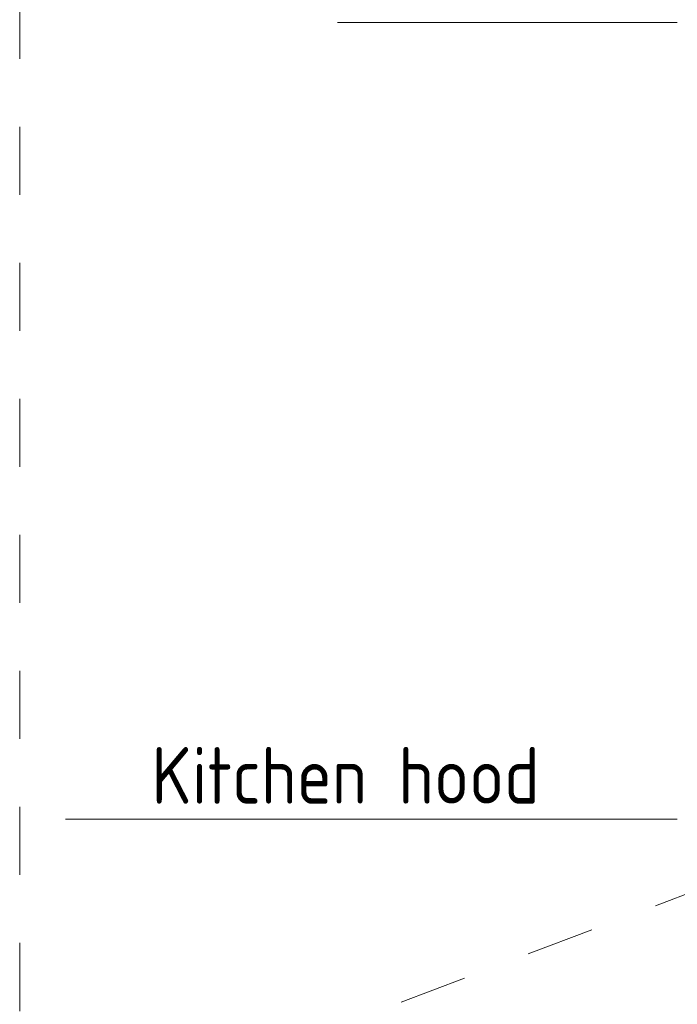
# Model space of a CAD drawing. Header units: millimetres. Extents: x 42289 to 77075, y 302 to 14468.
# Tile 1 of 41: x 42289 to 43740, y 4010 to 6182. Entities that reach past the tile are written whole.
import ezdxf

# ---------------------------------------------------------------- set-up
doc = ezdxf.new("R2010")
doc.units = ezdxf.units.MM
doc.linetypes.add('ADSK_Скрыто', pattern=[300, 150, -150])
for name, color, linetype, lineweight in [('G-____-____-SYMB', 111, 'ADSK_Скрыто', 20), ('M-EQPM-___-IDEN', 50, 'Continuous', 20), ('M-HVAC-DUCT-IDEN', 70, 'Continuous', 20)]:
    doc.layers.add(name, color=color, linetype=linetype, lineweight=lineweight)
doc.styles.add('GOST Common_1', font='GOST_Common.ttf', dxfattribs={"width": 0.9, "height": 125})

# ---------------------------------------------------------------- blocks, each defined once
blk = doc.blocks.new('ADSK_M_Воздуховоды - Размер_15-149623-3D Вент копия 1')
at = {"layer": 'M-HVAC-DUCT-IDEN'}
blk.add_line((42990.3, 6175.7), (43740.3, 6175.7), dxfattribs=at)
blk = doc.blocks.new('ADSK_M_Оборудование - ADSK_Наименование_25-431939-3D Вент копия 1')
at = {"layer": 'M-EQPM-___-IDEN'}
blk.add_line((42390.6, 4418.5), (43640.6, 4418.5), dxfattribs=at)

msp = doc.modelspace()

# ---------------------------------------------------------------- linework, layer by layer
at = {"layer": 'G-____-____-SYMB'}
for q in [(42289.4, 13671.5), (44387.3, 4491.6)]:
    msp.add_line((42289.4, 3695.5), q, dxfattribs=at)
at = {"layer": 'M-EQPM-___-IDEN'}
msp.add_line((43740.3, 4418.5), (43640.6, 4418.5), dxfattribs=at)

# ---------------------------------------------------------------- block references
msp.add_blockref('ADSK_M_Оборудование - ADSK_Наименование_25-431939-3D Вент копия 1', (0, 0), dxfattribs=at)
at = {"layer": 'M-HVAC-DUCT-IDEN'}
msp.add_blockref('ADSK_M_Воздуховоды - Размер_15-149623-3D Вент копия 1', (0, 0), dxfattribs=at)

# ---------------------------------------------------------------- texts
at = {"layer": 'M-EQPM-___-IDEN', "lineweight": 9, "insert": (42580.3, 4577.5), "char_height": 125, "width": 1042.595, "attachment_point": 1, "style": 'GOST Common_1'}
msp.add_mtext('Kitchen hood', dxfattribs=at)

doc.saveas('drawing.dxf')
